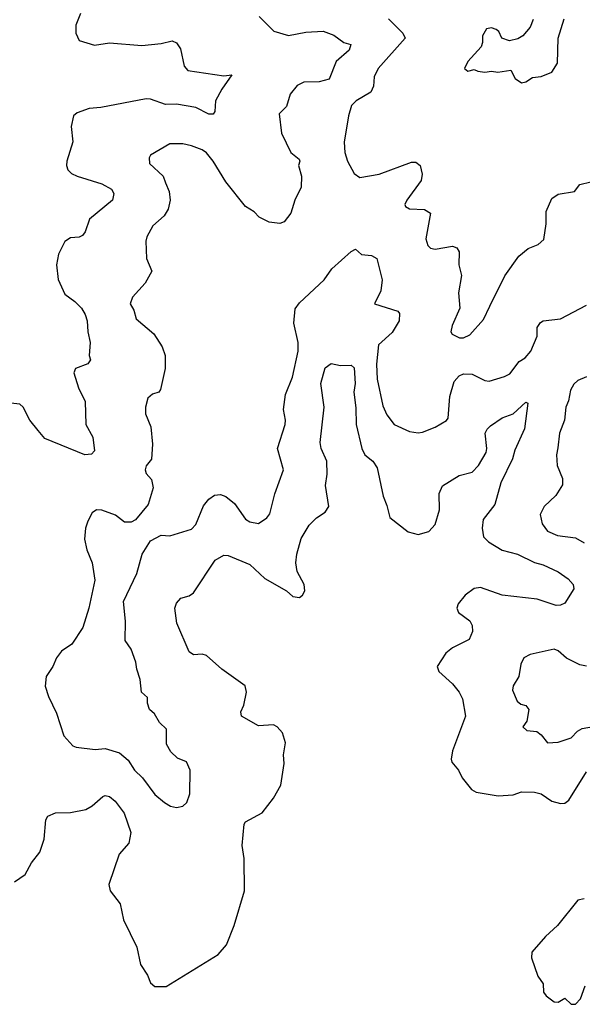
# Model space of a CAD drawing. Extents: x 2323203 to 2567568, y 883585 to 1022917.
# Tile 9 of 256: x 2344749 to 2347356, y 1007200 to 1011760. Entities that reach past the tile are written whole.
import ezdxf

# ---------------------------------------------------------------- set-up
doc = ezdxf.new("R2010")
doc.units = 0

msp = doc.modelspace()

# ---------------------------------------------------------------- linework, layer by layer
at = {"layer": '0CON10XD'}
for points in [[(2345859.2, 1011775), (2345927.1, 1011707.1), (2345995, 1011687.7), (2346075, 1011702.7), (2346155, 1011707.1), (2346205, 1011689.2), (2346251.2, 1011655), (2346283.3, 1011645), (2346275, 1011618.6), (2346215, 1011566), (2346183.8, 1011485), (2346137.4, 1011472.6), (2346065, 1011471.1), (2346035, 1011455.7), (2346002.2, 1011415), (2345985, 1011358.6), (2345951.4, 1011325), (2345962.2, 1011235), (2346005.6, 1011145.6), (2346044, 1011115), (2346047.1, 1011105), (2346040.6, 1011085), (2346055.5, 1011035), (2346052.9, 1010985), (2346024.3, 1010925), (2346005.7, 1010865), (2345975, 1010824), (2345955, 1010815.8), (2345905, 1010821.9), (2345858.8, 1010845), (2345835, 1010870), (2345795.8, 1010895), (2345705, 1011010), (2345645.6, 1011105.6), (2345615, 1011143.1), (2345595, 1011157.5), (2345545, 1011176.7), (2345505, 1011185.6), (2345445, 1011185.8), (2345355, 1011132.5), (2345349.3, 1011120.7), (2345350, 1011095), (2345414.3, 1011035), (2345424, 1011004), (2345441.1, 1010965), (2345446.9, 1010925), (2345437.7, 1010882.2), (2345418.4, 1010851.6), (2345366, 1010805), (2345338.8, 1010755), (2345334.2, 1010735), (2345336.7, 1010655), (2345361.2, 1010595), (2345330, 1010540), (2345271.4, 1010475), (2345260.8, 1010445), (2345277.5, 1010415), (2345288, 1010375), (2345370, 1010305), (2345409.2, 1010245), (2345422.9, 1010205), (2345422.9, 1010145), (2345401.7, 1010048.3), (2345394.1, 1010035.9), (2345365, 1010026), (2345342.7, 1010007.3), (2345332, 1009965), (2345332.5, 1009935), (2345356, 1009875), (2345364.2, 1009795), (2345359.2, 1009725), (2345335, 1009693.3), (2345330, 1009675), (2345335, 1009658.8), (2345360.3, 1009630.3), (2345367.7, 1009592.3), (2345343.8, 1009515), (2345285, 1009443.3), (2345265, 1009433.3), (2345235, 1009433.3), (2345192.5, 1009465), (2345129.3, 1009489.3), (2345105, 1009490), (2345084.2, 1009475.8), (2345065, 1009437.5), (2345054.3, 1009405), (2345050, 1009355), (2345060, 1009305), (2345084.3, 1009244.3), (2345097.1, 1009165), (2345070, 1009035), (2345041.2, 1008945), (2344991.2, 1008868.8), (2344943.3, 1008835), (2344920, 1008805), (2344903.3, 1008765), (2344872.3, 1008717.7), (2344867, 1008673), (2344882, 1008625), (2344918.8, 1008548.8), (2344954.2, 1008444.2), (2344995, 1008397.5), (2345010.7, 1008390.7), (2345099.5, 1008379.5), (2345145, 1008384.3), (2345211.2, 1008365), (2345251.3, 1008331.3), (2345280.8, 1008285), (2345318.6, 1008248.6), (2345375, 1008172), (2345420, 1008135), (2345448.3, 1008118.3), (2345475, 1008112), (2345505, 1008118), (2345524, 1008135), (2345538.1, 1008175), (2345538.8, 1008285), (2345522.7, 1008322.7), (2345480.3, 1008340.3), (2345448.8, 1008368.8), (2345429.2, 1008405), (2345430, 1008475), (2345397.5, 1008505), (2345373.3, 1008545), (2345351.2, 1008565), (2345342, 1008595), (2345341.7, 1008621.7), (2345314, 1008645), (2345308, 1008705), (2345291.7, 1008751.7), (2345287.5, 1008785), (2345265.6, 1008845.6), (2345237.5, 1008885), (2345240, 1008975), (2345230, 1009065), (2345291.4, 1009195), (2345316.2, 1009285), (2345355, 1009346.7), (2345405, 1009373.3), (2345445, 1009370), (2345545, 1009400.8), (2345565, 1009422.5), (2345601.3, 1009508.7), (2345625, 1009540), (2345651.2, 1009558.8), (2345679.2, 1009560.8), (2345705, 1009552.1), (2345745, 1009520), (2345795, 1009446.7), (2345815, 1009434), (2345855, 1009426.7), (2345895, 1009453.3), (2345908.3, 1009471.7), (2345930.8, 1009565), (2345972, 1009675), (2345943.5, 1009775), (2345978.8, 1009885), (2345981.2, 1009905), (2345971.2, 1009955), (2345980, 1010025), (2346013.1, 1010105), (2346038.9, 1010225), (2346038.9, 1010265), (2346019, 1010355), (2346025, 1010421.4), (2346045, 1010449.2), (2346160, 1010555), (2346195, 1010607.1), (2346285, 1010687.1), (2346305, 1010698), (2346332.7, 1010672.7), (2346378.8, 1010668.8), (2346404, 1010654), (2346429.4, 1010555), (2346422.7, 1010505), (2346393.8, 1010445), (2346500.8, 1010410.8), (2346508.8, 1010398.8), (2346506.9, 1010365), (2346475, 1010310.8), (2346412.4, 1010255), (2346401.9, 1010165), (2346406, 1010096), (2346431.4, 1009971.4), (2346450.6, 1009930.6), (2346485, 1009886), (2346555, 1009852.5), (2346595, 1009847.5), (2346615, 1009849.2), (2346675, 1009873.1), (2346726.7, 1009903.3), (2346734.4, 1009915), (2346741.6, 1010015), (2346762.3, 1010085), (2346785, 1010110.6), (2346805, 1010120), (2346845, 1010119.2), (2346905, 1010090), (2346925, 1010086.8), (2346995, 1010107.1), (2347019.6, 1010120.4), (2347063, 1010177), (2347091.9, 1010195), (2347116.9, 1010225), (2347146.5, 1010295), (2347147.5, 1010335), (2347161.8, 1010358.2), (2347175, 1010365.6), (2347255, 1010374.4), (2347375, 1010437.5)], [(2345031.1, 1011788.9), (2345009.2, 1011735), (2345008.5, 1011698.5), (2345025, 1011664.4), (2345095, 1011641.8), (2345165, 1011653.6), (2345315, 1011641.2), (2345405, 1011650.5), (2345455, 1011662.5), (2345475, 1011653.8), (2345494, 1011625), (2345511.9, 1011545), (2345528, 1011525), (2345695, 1011500), (2345732.5, 1011505), (2345685, 1011438.8), (2345656, 1011385), (2345653.3, 1011335), (2345645, 1011323.3), (2345625, 1011323.3), (2345565, 1011353.8), (2345475, 1011369.4), (2345425, 1011368.2), (2345355, 1011392.5), (2345335, 1011393.8), (2345125, 1011353.1), (2345070.9, 1011349.1), (2345015, 1011328.8), (2344998.8, 1011315), (2344988, 1011265), (2344995.6, 1011195), (2344967.8, 1011105), (2344965.8, 1011085), (2344972, 1011065), (2344988.3, 1011048.3), (2345015, 1011035.6), (2345130.4, 1011000.4), (2345174.3, 1010975), (2345184.5, 1010955)], [(2346458.4, 1011765), (2346525, 1011698.5), (2346534.6, 1011675), (2346410, 1011535), (2346391.8, 1011495), (2346387.9, 1011452.1), (2346376, 1011425), (2346308, 1011385), (2346286.8, 1011363.2), (2346272.5, 1011315), (2346253, 1011193), (2346256.2, 1011145), (2346268, 1011105), (2346298.3, 1011048.3), (2346325, 1011028.8), (2346415, 1011044.3), (2346565, 1011100), (2346585, 1011100), (2346604, 1011085), (2346614.3, 1011045), (2346609.4, 1011015), (2346542.9, 1010925), (2346534.2, 1010905), (2346536.2, 1010895), (2346555, 1010884.3), (2346625, 1010881.2), (2346652, 1010865), (2346630.8, 1010745), (2346640.8, 1010715), (2346652.1, 1010702.1), (2346675, 1010698.1), (2346755, 1010710.8), (2346775, 1010704), (2346785.5, 1010684.5), (2346784.5, 1010624.5), (2346796.7, 1010575), (2346783.1, 1010495), (2346788.6, 1010425), (2346753.6, 1010343.6), (2346746.7, 1010315), (2346753.6, 1010303.6), (2346786.4, 1010286.4), (2346805, 1010286.7), (2346835, 1010300), (2346898.8, 1010371.2), (2346927.1, 1010432.9), (2346996.6, 1010573.4), (2347062.5, 1010665), (2347105, 1010700), (2347151.2, 1010718.8), (2347177.5, 1010742.5), (2347188.7, 1010815), (2347188.7, 1010871.3), (2347215, 1010932.5), (2347245, 1010952.5), (2347320, 1010965), (2347345, 1010997.5), (2347395, 1011010)], [(2347128.3, 1011761.7), (2347114, 1011725), (2347080, 1011685), (2347057.7, 1011672.3), (2347018.3, 1011661.7), (2346983.3, 1011675), (2346968.8, 1011705), (2346957.5, 1011715), (2346935, 1011722.5), (2346911.9, 1011718.1), (2346894.3, 1011685.7), (2346893.8, 1011655), (2346886.7, 1011635), (2346825, 1011567.5), (2346810, 1011535), (2346825, 1011522.5), (2346855, 1011530), (2346871.7, 1011521.7), (2346905, 1011517.5), (2346935, 1011522.5), (2346965, 1011516.7), (2347025, 1011526.7), (2347045, 1011487.5), (2347075, 1011467.5), (2347095, 1011472.5), (2347125, 1011493.3), (2347165, 1011497.5), (2347215, 1011517.5), (2347241.2, 1011558.8), (2347244.2, 1011675), (2347271.4, 1011765)], [(2345184.5, 1010955), (2345179.2, 1010925), (2345073.1, 1010836.9), (2345052, 1010778), (2345039.7, 1010760.3), (2345025, 1010752.5), (2344985, 1010750.6), (2344957.6, 1010732.4), (2344928.2, 1010675), (2344919.5, 1010625), (2344927.6, 1010557.6), (2344958.8, 1010488.8), (2345005, 1010455.8), (2345035, 1010424.2), (2345053.1, 1010395), (2345061.4, 1010365), (2345064.2, 1010314.2), (2345076.2, 1010265), (2345071.2, 1010205), (2345076.7, 1010185), (2345065, 1010166.7), (2345007.5, 1010145), (2345000, 1010125), (2345021.5, 1010055), (2345052.1, 1009992.1), (2345055.4, 1009885.4), (2345087.3, 1009827.3), (2345096.3, 1009763.7), (2345082.5, 1009747.5), (2345051.2, 1009745), (2344865, 1009820), (2344835, 1009857.5), (2344796.2, 1009905), (2344765, 1009966), (2344750.3, 1009980.3), (2344665, 1009988.8)], [(2344725, 1007767.1), (2344775, 1007801.9), (2344803.9, 1007855), (2344841.8, 1007905), (2344862, 1007965), (2344869.6, 1008055), (2344878.8, 1008071.2), (2344915, 1008087.3), (2344985, 1008089.1), (2345055, 1008102.9), (2345085, 1008119.5), (2345135, 1008162.2), (2345145, 1008166.9), (2345165, 1008163.1), (2345191.1, 1008141.1), (2345232.7, 1008085), (2345263.4, 1007995), (2345254.1, 1007945.9), (2345210.3, 1007895), (2345161.4, 1007755), (2345167.5, 1007725), (2345214.3, 1007665), (2345230.6, 1007590.6), (2345292.5, 1007465), (2345308.9, 1007385), (2345342, 1007335), (2345355, 1007300), (2345375, 1007282.5), (2345427, 1007283), (2345668.6, 1007431.4), (2345706.9, 1007475), (2345742.9, 1007565), (2345790, 1007725), (2345789.2, 1007875), (2345779.2, 1007935), (2345789.2, 1008035), (2345795, 1008045.7), (2345872.4, 1008087.6), (2345925.4, 1008154.6), (2345958.6, 1008215), (2345974.1, 1008315.9), (2345972.2, 1008355), (2345981.3, 1008411.3), (2345967.4, 1008457.4), (2345942.5, 1008485), (2345925, 1008494.5), (2345855, 1008489.6), (2345776.9, 1008535), (2345774.5, 1008555), (2345788.2, 1008585), (2345799.4, 1008645), (2345794.4, 1008674.4), (2345685, 1008751.5), (2345615, 1008816), (2345595, 1008822), (2345555, 1008818.1), (2345535, 1008832.9), (2345477.1, 1008965), (2345467.9, 1009035), (2345475, 1009058), (2345495, 1009081.4), (2345535, 1009092.5), (2345555, 1009105.8), (2345655, 1009257.5), (2345695, 1009280.8), (2345715, 1009278.6), (2345815, 1009236.5), (2345885, 1009171.5), (2345984.7, 1009114.7), (2346015, 1009088.6), (2346045, 1009084), (2346060, 1009095), (2346070, 1009115), (2346066.7, 1009145), (2346035.3, 1009205.3), (2346029.2, 1009245), (2346032.7, 1009285), (2346052.7, 1009357.3), (2346091, 1009419), (2346125, 1009453.3), (2346165, 1009479.2), (2346181.2, 1009505), (2346166.5, 1009603.5), (2346174.2, 1009655), (2346172.9, 1009715), (2346146.5, 1009775), (2346141.5, 1009801.5), (2346159.6, 1009965), (2346144.4, 1010075), (2346165, 1010147.5), (2346192, 1010168), (2346235, 1010158), (2346285, 1010160), (2346298.2, 1010148.2), (2346303.5, 1010075), (2346296.8, 1010035), (2346307.1, 1009962.9), (2346307.6, 1009885), (2346334.3, 1009774.3), (2346348.8, 1009745), (2346385.6, 1009715.6), (2346405.3, 1009685), (2346433.1, 1009553.1), (2346450.8, 1009510.8), (2346463.8, 1009455), (2346548.9, 1009388.9), (2346595, 1009375.5), (2346645, 1009389.3), (2346675, 1009422.5), (2346695, 1009490), (2346693.5, 1009566.5), (2346708.7, 1009601.3), (2346785, 1009649.3), (2346845.4, 1009664.6), (2346875.4, 1009695), (2346910.9, 1009755), (2346914.4, 1009775), (2346906.7, 1009845), (2346915, 1009864), (2346930.7, 1009879.3), (2346985, 1009915.8), (2347035, 1009934.3), (2347095, 1009988.8), (2347103.6, 1009983.6), (2347087.5, 1009865), (2347043.7, 1009766.3), (2347033, 1009727), (2346977.9, 1009615), (2346950, 1009515), (2346897.3, 1009445), (2346891.4, 1009405), (2346898.7, 1009365), (2346921.3, 1009341.3), (2346985, 1009302.8), (2347055.3, 1009285.3), (2347135, 1009245.9), (2347175, 1009235.4), (2347245, 1009203.1), (2347290.8, 1009170.8), (2347314, 1009144), (2347316.3, 1009125), (2347275, 1009058.5), (2347255, 1009048.6), (2347235, 1009047.5), (2347146.6, 1009076.6), (2346985, 1009095.3), (2346885, 1009130), (2346855, 1009125.9), (2346813.6, 1009095), (2346781.4, 1009055), (2346774.4, 1009035), (2346782.5, 1009015), (2346835.4, 1008975.4), (2346845.7, 1008955), (2346847.3, 1008927.3), (2346831.1, 1008888.9), (2346755, 1008850.9), (2346723.6, 1008826.4), (2346684.3, 1008764.3), (2346690.9, 1008740.9), (2346755, 1008684), (2346786, 1008646), (2346800.5, 1008615), (2346814.5, 1008535), (2346755, 1008373.3), (2346747.8, 1008335), (2346751.9, 1008321.9), (2346782.9, 1008285), (2346798.9, 1008248.9), (2346842, 1008195), (2346865, 1008181.9), (2346965.5, 1008165.5), (2347035, 1008170.9), (2347075, 1008183.6), (2347135, 1008183.1), (2347165, 1008174.6), (2347215, 1008141.5), (2347255, 1008130), (2347275, 1008132.2), (2347293.8, 1008146.2), (2347375, 1008276.5)], [(2347375, 1010106.2), (2347335, 1010088.9), (2347317.2, 1010072.8), (2347301.9, 1010045), (2347292.9, 1009995), (2347279.4, 1009965), (2347273.3, 1009905), (2347250, 1009845), (2347243.2, 1009776.8), (2347235.8, 1009745), (2347240, 1009695), (2347264, 1009635), (2347264.1, 1009605.9), (2347233, 1009557), (2347178.8, 1009505), (2347161.2, 1009468.8), (2347170, 1009425), (2347195, 1009390.8), (2347240.9, 1009370.9), (2347325, 1009360), (2347365, 1009336.7)], [(2347375, 1008766.9), (2347345, 1008772.7), (2347282.7, 1008802.7), (2347245, 1008836.7), (2347225, 1008845.5), (2347115, 1008820.9), (2347085.7, 1008805), (2347070.9, 1008775), (2347061.3, 1008718.7), (2347035.7, 1008675), (2347032.5, 1008655), (2347055, 1008603.8), (2347070.9, 1008590.9), (2347095, 1008584.3), (2347108.1, 1008565), (2347098.8, 1008511.2), (2347080, 1008485), (2347098.3, 1008468.3), (2347145, 1008463.8), (2347165, 1008448.8), (2347195, 1008411.4), (2347245, 1008414.2), (2347305, 1008434.3), (2347334.4, 1008465.6), (2347355, 1008477.9), (2347453.3, 1008495)], [(2347365, 1007688.8), (2347335, 1007682), (2347240.8, 1007565), (2347185.4, 1007514.6), (2347122, 1007442), (2347120, 1007415), (2347150.2, 1007330.2), (2347175.5, 1007295), (2347177, 1007257), (2347188.9, 1007238.9), (2347225, 1007210.8), (2347245, 1007210), (2347275, 1007228.1), (2347305, 1007200), (2347325, 1007201.4), (2347348.1, 1007225), (2347370, 1007285)]]:
    msp.add_lwpolyline(points, dxfattribs=at)

doc.saveas('drawing.dxf')
